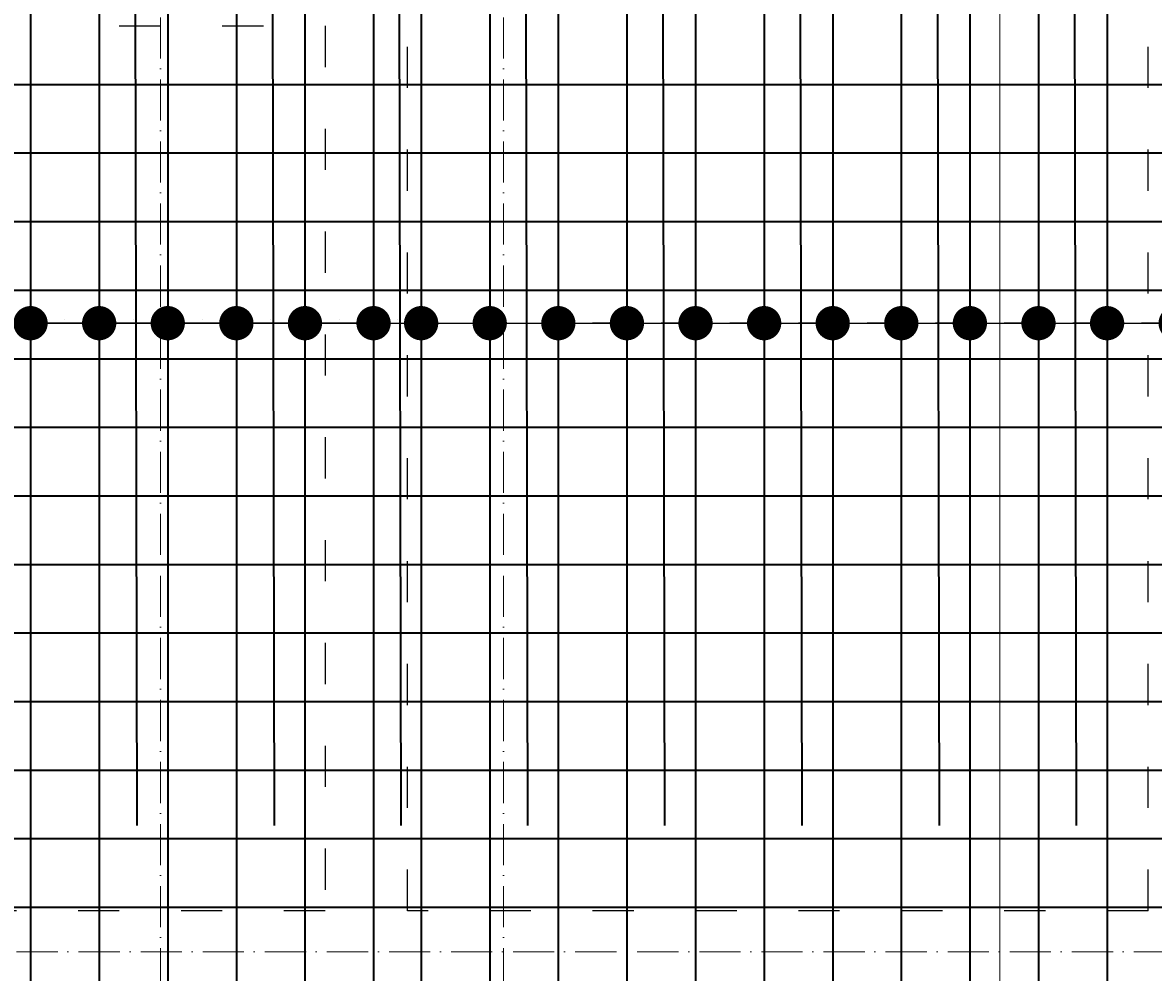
# Model space of a CAD drawing. Header units: millimetres. Extents: x 300938 to 312016, y 11971 to 20881.
# Tile 227 of 239: x 309920 to 310250, y 18993 to 19270. Entities that reach past the tile are written whole.
import ezdxf

# ---------------------------------------------------------------- set-up
doc = ezdxf.new("R2010")
doc.units = ezdxf.units.MM
doc.linetypes.add('ACAD_ISO03W100', pattern=[30, 12, -18])
doc.linetypes.add('ACAD_ISO10W100', pattern=[18, 12, -3, 0, -3])
for name, color, linetype, lineweight in [('konstrukcja wymiary', 1, 'Continuous', 13), ('osie', 5, 'ACAD_ISO10W100', 13), ('zbrojenie płyty', 141, 'Continuous', 35)]:
    doc.layers.add(name, color=color, linetype=linetype, lineweight=lineweight)
doc.layers.add('przerywane', color=6, linetype='ACAD_ISO03W100')
doc.styles.get("Standard").update_dxf_attribs({"font": 'romand.shx', "oblique": 10})
doc.dimstyles.new('kropki', dxfattribs={"dimtxt": 0.001, "dimasz": 10, "dimexe": 1.25, "dimexo": 0.625, "dimgap": 1, "dimtad": 1, "dimtxsty": 'Standard', "dimblk": 'DOT', "dimcen": 2.5, "dimadec": 0, "dimazin": 0, "dimtfac": 1, "dimtmove": 0, "dimatfit": 3, "dimfxl": 1, "dimfxlon": 1, "dimarcsym": 0})

# ---------------------------------------------------------------- blocks, each defined once
blk = doc.blocks.new('_Dot')
at = {"color": 0, "linetype": 'ByBlock', "lineweight": -2}
blk.add_line((-0.5, 0), (-1, 0), dxfattribs=at)
at = {"color": 0, "linetype": 'ByBlock', "const_width": 0.5}
blk.add_lwpolyline([(-0.25, 0, 1), (0.25, 0, 1)], format="xyb", close=True, dxfattribs=at)
blk = doc.blocks.new('*D999')
at = {"layer": 'Defpoints', "color": 0, "transparency": 16777216}
for p in [(310096.44, 19182.6), (310056.44, 19173.24), (310096.44, 19173.24)]:
    blk.add_point(p, dxfattribs=at)
at = {"layer": 'konstrukcja wymiary', "color": 0, "lineweight": -2, "transparency": 16777216}
for p, q in [((310056.44, 19181.6), (310056.44, 19183.85)), ((310066.44, 19182.6), (310086.44, 19182.6)), ((310096.44, 19181.6), (310096.44, 19183.85))]:
    blk.add_line(p, q, dxfattribs=at)
at = {"layer": 'konstrukcja wymiary', "color": 0, "lineweight": -2, "transparency": 16777216, "xscale": 10, "yscale": 10, "zscale": 10, "rotation": 180}
blk.add_blockref('_Dot', (310056.44, 19182.6), dxfattribs=at)
at = {"layer": 'konstrukcja wymiary', "color": 0, "lineweight": -2, "transparency": 16777216, "xscale": 10, "yscale": 10, "zscale": 10}
blk.add_blockref('_Dot', (310096.44, 19182.6), dxfattribs=at)
at = {"layer": 'konstrukcja wymiary', "color": 0, "transparency": 16777216, "insert": (310076.44, 19183.61), "char_height": 0.001, "attachment_point": 5}
blk.add_mtext('40', dxfattribs=at)
blk = doc.blocks.new('*D1000')
at = {"layer": 'Defpoints', "color": 0, "transparency": 16777216}
for p in [(310136.44, 19182.6), (310096.44, 19173.24), (310136.44, 19173.24)]:
    blk.add_point(p, dxfattribs=at)
at = {"layer": 'konstrukcja wymiary', "color": 0, "lineweight": -2, "transparency": 16777216}
for p, q in [((310096.44, 19181.6), (310096.44, 19183.85)), ((310106.44, 19182.6), (310126.44, 19182.6)), ((310136.44, 19181.6), (310136.44, 19183.85))]:
    blk.add_line(p, q, dxfattribs=at)
at = {"layer": 'konstrukcja wymiary', "color": 0, "lineweight": -2, "transparency": 16777216, "xscale": 10, "yscale": 10, "zscale": 10, "rotation": 180}
blk.add_blockref('_Dot', (310096.44, 19182.6), dxfattribs=at)
at = {"layer": 'konstrukcja wymiary', "color": 0, "lineweight": -2, "transparency": 16777216, "xscale": 10, "yscale": 10, "zscale": 10}
blk.add_blockref('_Dot', (310136.44, 19182.6), dxfattribs=at)
at = {"layer": 'konstrukcja wymiary', "color": 0, "transparency": 16777216, "insert": (310116.44, 19183.61), "char_height": 0.001, "attachment_point": 5}
blk.add_mtext('40', dxfattribs=at)
blk = doc.blocks.new('*D1001')
at = {"layer": 'Defpoints', "color": 0, "transparency": 16777216}
for p in [(310176.44, 19182.6), (310136.44, 19173.24), (310176.44, 19173.24)]:
    blk.add_point(p, dxfattribs=at)
at = {"layer": 'konstrukcja wymiary', "color": 0, "lineweight": -2, "transparency": 16777216}
for p, q in [((310136.44, 19181.6), (310136.44, 19183.85)), ((310146.44, 19182.6), (310166.44, 19182.6)), ((310176.44, 19181.6), (310176.44, 19183.85))]:
    blk.add_line(p, q, dxfattribs=at)
at = {"layer": 'konstrukcja wymiary', "color": 0, "lineweight": -2, "transparency": 16777216, "xscale": 10, "yscale": 10, "zscale": 10, "rotation": 180}
blk.add_blockref('_Dot', (310136.44, 19182.6), dxfattribs=at)
at = {"layer": 'konstrukcja wymiary', "color": 0, "lineweight": -2, "transparency": 16777216, "xscale": 10, "yscale": 10, "zscale": 10}
blk.add_blockref('_Dot', (310176.44, 19182.6), dxfattribs=at)
at = {"layer": 'konstrukcja wymiary', "color": 0, "transparency": 16777216, "insert": (310156.44, 19183.61), "char_height": 0.001, "attachment_point": 5}
blk.add_mtext('40', dxfattribs=at)
blk = doc.blocks.new('*D1002')
at = {"layer": 'Defpoints', "color": 0, "transparency": 16777216}
for p in [(310216.44, 19182.6), (310176.44, 19173.24), (310216.44, 19173.24)]:
    blk.add_point(p, dxfattribs=at)
at = {"layer": 'konstrukcja wymiary', "color": 0, "lineweight": -2, "transparency": 16777216}
for p, q in [((310176.44, 19181.6), (310176.44, 19183.85)), ((310186.44, 19182.6), (310206.44, 19182.6)), ((310216.44, 19181.6), (310216.44, 19183.85))]:
    blk.add_line(p, q, dxfattribs=at)
at = {"layer": 'konstrukcja wymiary', "color": 0, "lineweight": -2, "transparency": 16777216, "xscale": 10, "yscale": 10, "zscale": 10, "rotation": 180}
blk.add_blockref('_Dot', (310176.44, 19182.6), dxfattribs=at)
at = {"layer": 'konstrukcja wymiary', "color": 0, "lineweight": -2, "transparency": 16777216, "xscale": 10, "yscale": 10, "zscale": 10}
blk.add_blockref('_Dot', (310216.44, 19182.6), dxfattribs=at)
at = {"layer": 'konstrukcja wymiary', "color": 0, "transparency": 16777216, "insert": (310196.44, 19183.61), "char_height": 0.001, "attachment_point": 5}
blk.add_mtext('40', dxfattribs=at)
blk = doc.blocks.new('*D1003')
at = {"layer": 'Defpoints', "color": 0, "transparency": 16777216}
for p in [(310256.44, 19182.6), (310216.44, 19173.24), (310256.44, 19173.24)]:
    blk.add_point(p, dxfattribs=at)
at = {"layer": 'konstrukcja wymiary', "color": 0, "lineweight": -2, "transparency": 16777216}
for p, q in [((310216.44, 19181.6), (310216.44, 19183.85)), ((310226.44, 19182.6), (310246.44, 19182.6)), ((310256.44, 19181.6), (310256.44, 19183.85))]:
    blk.add_line(p, q, dxfattribs=at)
at = {"layer": 'konstrukcja wymiary', "color": 0, "lineweight": -2, "transparency": 16777216, "xscale": 10, "yscale": 10, "zscale": 10, "rotation": 180}
blk.add_blockref('_Dot', (310216.44, 19182.6), dxfattribs=at)
at = {"layer": 'konstrukcja wymiary', "color": 0, "lineweight": -2, "transparency": 16777216, "xscale": 10, "yscale": 10, "zscale": 10}
blk.add_blockref('_Dot', (310256.44, 19182.6), dxfattribs=at)
at = {"layer": 'konstrukcja wymiary', "color": 0, "transparency": 16777216, "insert": (310236.44, 19183.61), "char_height": 0.001, "attachment_point": 5}
blk.add_mtext('40', dxfattribs=at)
blk = doc.blocks.new('*D1013')
at = {"layer": 'Defpoints', "color": 0, "transparency": 16777216}
for p in [(310116.44, 19182.6), (310076.44, 19173.24), (310116.44, 19173.24)]:
    blk.add_point(p, dxfattribs=at)
at = {"layer": 'konstrukcja wymiary', "color": 0, "lineweight": -2, "transparency": 16777216}
for p, q in [((310076.44, 19181.6), (310076.44, 19183.85)), ((310086.44, 19182.6), (310106.44, 19182.6)), ((310116.44, 19181.6), (310116.44, 19183.85))]:
    blk.add_line(p, q, dxfattribs=at)
at = {"layer": 'konstrukcja wymiary', "color": 0, "lineweight": -2, "transparency": 16777216, "xscale": 10, "yscale": 10, "zscale": 10, "rotation": 180}
blk.add_blockref('_Dot', (310076.44, 19182.6), dxfattribs=at)
at = {"layer": 'konstrukcja wymiary', "color": 0, "lineweight": -2, "transparency": 16777216, "xscale": 10, "yscale": 10, "zscale": 10}
blk.add_blockref('_Dot', (310116.44, 19182.6), dxfattribs=at)
at = {"layer": 'konstrukcja wymiary', "color": 0, "transparency": 16777216, "insert": (310096.44, 19183.61), "char_height": 0.001, "attachment_point": 5}
blk.add_mtext('40', dxfattribs=at)
blk = doc.blocks.new('*D1014')
at = {"layer": 'Defpoints', "color": 0, "transparency": 16777216}
for p in [(310156.44, 19182.6), (310116.44, 19173.24), (310156.44, 19173.24)]:
    blk.add_point(p, dxfattribs=at)
at = {"layer": 'konstrukcja wymiary', "color": 0, "lineweight": -2, "transparency": 16777216}
for p, q in [((310116.44, 19181.6), (310116.44, 19183.85)), ((310126.44, 19182.6), (310146.44, 19182.6)), ((310156.44, 19181.6), (310156.44, 19183.85))]:
    blk.add_line(p, q, dxfattribs=at)
at = {"layer": 'konstrukcja wymiary', "color": 0, "lineweight": -2, "transparency": 16777216, "xscale": 10, "yscale": 10, "zscale": 10, "rotation": 180}
blk.add_blockref('_Dot', (310116.44, 19182.6), dxfattribs=at)
at = {"layer": 'konstrukcja wymiary', "color": 0, "lineweight": -2, "transparency": 16777216, "xscale": 10, "yscale": 10, "zscale": 10}
blk.add_blockref('_Dot', (310156.44, 19182.6), dxfattribs=at)
at = {"layer": 'konstrukcja wymiary', "color": 0, "transparency": 16777216, "insert": (310136.44, 19183.61), "char_height": 0.001, "attachment_point": 5}
blk.add_mtext('40', dxfattribs=at)
blk = doc.blocks.new('*D1015')
at = {"layer": 'Defpoints', "color": 0, "transparency": 16777216}
for p in [(310196.44, 19182.6), (310156.44, 19173.24), (310196.44, 19173.24)]:
    blk.add_point(p, dxfattribs=at)
at = {"layer": 'konstrukcja wymiary', "color": 0, "lineweight": -2, "transparency": 16777216}
for p, q in [((310156.44, 19181.6), (310156.44, 19183.85)), ((310166.44, 19182.6), (310186.44, 19182.6)), ((310196.44, 19181.6), (310196.44, 19183.85))]:
    blk.add_line(p, q, dxfattribs=at)
at = {"layer": 'konstrukcja wymiary', "color": 0, "lineweight": -2, "transparency": 16777216, "xscale": 10, "yscale": 10, "zscale": 10, "rotation": 180}
blk.add_blockref('_Dot', (310156.44, 19182.6), dxfattribs=at)
at = {"layer": 'konstrukcja wymiary', "color": 0, "lineweight": -2, "transparency": 16777216, "xscale": 10, "yscale": 10, "zscale": 10}
blk.add_blockref('_Dot', (310196.44, 19182.6), dxfattribs=at)
at = {"layer": 'konstrukcja wymiary', "color": 0, "transparency": 16777216, "insert": (310176.44, 19183.61), "char_height": 0.001, "attachment_point": 5}
blk.add_mtext('40', dxfattribs=at)
blk = doc.blocks.new('*D1016')
at = {"layer": 'Defpoints', "color": 0, "transparency": 16777216}
for p in [(310236.44, 19182.6), (310196.44, 19173.24), (310236.44, 19173.24)]:
    blk.add_point(p, dxfattribs=at)
at = {"layer": 'konstrukcja wymiary', "color": 0, "lineweight": -2, "transparency": 16777216}
for p, q in [((310196.44, 19181.6), (310196.44, 19183.85)), ((310206.44, 19182.6), (310226.44, 19182.6)), ((310236.44, 19181.6), (310236.44, 19183.85))]:
    blk.add_line(p, q, dxfattribs=at)
at = {"layer": 'konstrukcja wymiary', "color": 0, "lineweight": -2, "transparency": 16777216, "xscale": 10, "yscale": 10, "zscale": 10, "rotation": 180}
blk.add_blockref('_Dot', (310196.44, 19182.6), dxfattribs=at)
at = {"layer": 'konstrukcja wymiary', "color": 0, "lineweight": -2, "transparency": 16777216, "xscale": 10, "yscale": 10, "zscale": 10}
blk.add_blockref('_Dot', (310236.44, 19182.6), dxfattribs=at)
at = {"layer": 'konstrukcja wymiary', "color": 0, "transparency": 16777216, "insert": (310216.44, 19183.61), "char_height": 0.001, "attachment_point": 5}
blk.add_mtext('40', dxfattribs=at)
blk = doc.blocks.new('*D1017')
at = {"layer": 'Defpoints', "color": 0, "transparency": 16777216}
for p in [(310276.44, 19182.6), (310236.44, 19173.24), (310276.44, 19173.24)]:
    blk.add_point(p, dxfattribs=at)
at = {"layer": 'konstrukcja wymiary', "color": 0, "lineweight": -2, "transparency": 16777216}
for p, q in [((310236.44, 19181.6), (310236.44, 19183.85)), ((310246.44, 19182.6), (310266.44, 19182.6)), ((310276.44, 19181.6), (310276.44, 19183.85))]:
    blk.add_line(p, q, dxfattribs=at)
at = {"layer": 'konstrukcja wymiary', "color": 0, "lineweight": -2, "transparency": 16777216, "xscale": 10, "yscale": 10, "zscale": 10, "rotation": 180}
blk.add_blockref('_Dot', (310236.44, 19182.6), dxfattribs=at)
at = {"layer": 'konstrukcja wymiary', "color": 0, "lineweight": -2, "transparency": 16777216, "xscale": 10, "yscale": 10, "zscale": 10}
blk.add_blockref('_Dot', (310276.44, 19182.6), dxfattribs=at)
at = {"layer": 'konstrukcja wymiary', "color": 0, "transparency": 16777216, "insert": (310256.44, 19183.61), "char_height": 0.001, "attachment_point": 5}
blk.add_mtext('40', dxfattribs=at)
blk = doc.blocks.new('*D1047')
at = {"layer": 'Defpoints', "color": 0, "transparency": 16777216}
for p in [(309922.56, 19182.6), (308897.44, 19173.24), (309922.56, 19172.24)]:
    blk.add_point(p, dxfattribs=at)
at = {"layer": 'konstrukcja wymiary', "color": 0, "lineweight": -2, "transparency": 16777216}
for p, q in [((308897.44, 19181.6), (308897.44, 19183.85)), ((308907.44, 19182.6), (309912.56, 19182.6)), ((309922.56, 19181.6), (309922.56, 19183.85))]:
    blk.add_line(p, q, dxfattribs=at)
at = {"layer": 'konstrukcja wymiary', "color": 0, "lineweight": -2, "transparency": 16777216, "xscale": 10, "yscale": 10, "zscale": 10, "rotation": 180}
blk.add_blockref('_Dot', (308897.44, 19182.6), dxfattribs=at)
at = {"layer": 'konstrukcja wymiary', "color": 0, "lineweight": -2, "transparency": 16777216, "xscale": 10, "yscale": 10, "zscale": 10}
blk.add_blockref('_Dot', (309922.56, 19182.6), dxfattribs=at)
at = {"layer": 'konstrukcja wymiary', "color": 0, "transparency": 16777216, "insert": (309410, 19183.61), "char_height": 0.001, "attachment_point": 5}
blk.add_mtext('1025,12', dxfattribs=at)
blk = doc.blocks.new('*D1048')
at = {"layer": 'Defpoints', "color": 0, "transparency": 16777216}
for p in [(309942.56, 19182.6), (309922.56, 19172.24), (309942.56, 19172.24)]:
    blk.add_point(p, dxfattribs=at)
at = {"layer": 'konstrukcja wymiary', "color": 0, "lineweight": -2, "transparency": 16777216}
for p, q in [((309912.56, 19182.6), (309902.56, 19182.6)), ((309922.56, 19181.6), (309922.56, 19183.85)), ((309922.56, 19182.6), (309942.56, 19182.6)), ((309942.56, 19181.6), (309942.56, 19183.85)), ((309952.56, 19182.6), (309962.56, 19182.6))]:
    blk.add_line(p, q, dxfattribs=at)
at = {"layer": 'konstrukcja wymiary', "color": 0, "lineweight": -2, "transparency": 16777216, "xscale": 10, "yscale": 10, "zscale": 10}
blk.add_blockref('_Dot', (309922.56, 19182.6), dxfattribs=at)
at = {"layer": 'konstrukcja wymiary', "color": 0, "lineweight": -2, "transparency": 16777216, "xscale": 10, "yscale": 10, "zscale": 10, "rotation": 180}
blk.add_blockref('_Dot', (309942.56, 19182.6), dxfattribs=at)
at = {"layer": 'konstrukcja wymiary', "color": 0, "transparency": 16777216, "insert": (309932.56, 19183.61), "char_height": 0.001, "attachment_point": 5}
blk.add_mtext('20', dxfattribs=at)
blk = doc.blocks.new('*D1049')
at = {"layer": 'Defpoints', "color": 0, "transparency": 16777216}
for p in [(309962.56, 19182.6), (309942.56, 19172.24), (309962.56, 19172.24)]:
    blk.add_point(p, dxfattribs=at)
at = {"layer": 'konstrukcja wymiary', "color": 0, "lineweight": -2, "transparency": 16777216}
for p, q in [((309932.56, 19182.6), (309922.56, 19182.6)), ((309942.56, 19181.6), (309942.56, 19183.85)), ((309942.56, 19182.6), (309962.56, 19182.6)), ((309962.56, 19181.6), (309962.56, 19183.85)), ((309972.56, 19182.6), (309982.56, 19182.6))]:
    blk.add_line(p, q, dxfattribs=at)
at = {"layer": 'konstrukcja wymiary', "color": 0, "lineweight": -2, "transparency": 16777216, "xscale": 10, "yscale": 10, "zscale": 10}
blk.add_blockref('_Dot', (309942.56, 19182.6), dxfattribs=at)
at = {"layer": 'konstrukcja wymiary', "color": 0, "lineweight": -2, "transparency": 16777216, "xscale": 10, "yscale": 10, "zscale": 10, "rotation": 180}
blk.add_blockref('_Dot', (309962.56, 19182.6), dxfattribs=at)
at = {"layer": 'konstrukcja wymiary', "color": 0, "transparency": 16777216, "insert": (309952.56, 19183.61), "char_height": 0.001, "attachment_point": 5}
blk.add_mtext('20', dxfattribs=at)
blk = doc.blocks.new('*D1050')
at = {"layer": 'Defpoints', "color": 0, "transparency": 16777216}
for p in [(309982.56, 19182.6), (309962.56, 19172.24), (309982.56, 19172.24)]:
    blk.add_point(p, dxfattribs=at)
at = {"layer": 'konstrukcja wymiary', "color": 0, "lineweight": -2, "transparency": 16777216}
for p, q in [((309952.56, 19182.6), (309942.56, 19182.6)), ((309962.56, 19181.6), (309962.56, 19183.85)), ((309962.56, 19182.6), (309982.56, 19182.6)), ((309982.56, 19181.6), (309982.56, 19183.85)), ((309992.56, 19182.6), (310002.56, 19182.6))]:
    blk.add_line(p, q, dxfattribs=at)
at = {"layer": 'konstrukcja wymiary', "color": 0, "lineweight": -2, "transparency": 16777216, "xscale": 10, "yscale": 10, "zscale": 10}
blk.add_blockref('_Dot', (309962.56, 19182.6), dxfattribs=at)
at = {"layer": 'konstrukcja wymiary', "color": 0, "lineweight": -2, "transparency": 16777216, "xscale": 10, "yscale": 10, "zscale": 10, "rotation": 180}
blk.add_blockref('_Dot', (309982.56, 19182.6), dxfattribs=at)
at = {"layer": 'konstrukcja wymiary', "color": 0, "transparency": 16777216, "insert": (309972.56, 19183.61), "char_height": 0.001, "attachment_point": 5}
blk.add_mtext('20', dxfattribs=at)
blk = doc.blocks.new('*D1051')
at = {"layer": 'Defpoints', "color": 0, "transparency": 16777216}
for p in [(310002.56, 19182.6), (309982.56, 19172.24), (310002.56, 19172.24)]:
    blk.add_point(p, dxfattribs=at)
at = {"layer": 'konstrukcja wymiary', "color": 0, "lineweight": -2, "transparency": 16777216}
for p, q in [((309972.56, 19182.6), (309962.56, 19182.6)), ((309982.56, 19181.6), (309982.56, 19183.85)), ((309982.56, 19182.6), (310002.56, 19182.6)), ((310002.56, 19181.6), (310002.56, 19183.85)), ((310012.56, 19182.6), (310022.56, 19182.6))]:
    blk.add_line(p, q, dxfattribs=at)
at = {"layer": 'konstrukcja wymiary', "color": 0, "lineweight": -2, "transparency": 16777216, "xscale": 10, "yscale": 10, "zscale": 10}
blk.add_blockref('_Dot', (309982.56, 19182.6), dxfattribs=at)
at = {"layer": 'konstrukcja wymiary', "color": 0, "lineweight": -2, "transparency": 16777216, "xscale": 10, "yscale": 10, "zscale": 10, "rotation": 180}
blk.add_blockref('_Dot', (310002.56, 19182.6), dxfattribs=at)
at = {"layer": 'konstrukcja wymiary', "color": 0, "transparency": 16777216, "insert": (309992.56, 19183.61), "char_height": 0.001, "attachment_point": 5}
blk.add_mtext('20', dxfattribs=at)
blk = doc.blocks.new('*D1052')
at = {"layer": 'Defpoints', "color": 0, "transparency": 16777216}
for p in [(310022.56, 19182.6), (310002.56, 19172.24), (310022.56, 19172.24)]:
    blk.add_point(p, dxfattribs=at)
at = {"layer": 'konstrukcja wymiary', "color": 0, "lineweight": -2, "transparency": 16777216}
for p, q in [((309992.56, 19182.6), (309982.56, 19182.6)), ((310002.56, 19181.6), (310002.56, 19183.85)), ((310002.56, 19182.6), (310022.56, 19182.6)), ((310022.56, 19181.6), (310022.56, 19183.85)), ((310032.56, 19182.6), (310042.56, 19182.6))]:
    blk.add_line(p, q, dxfattribs=at)
at = {"layer": 'konstrukcja wymiary', "color": 0, "lineweight": -2, "transparency": 16777216, "xscale": 10, "yscale": 10, "zscale": 10}
blk.add_blockref('_Dot', (310002.56, 19182.6), dxfattribs=at)
at = {"layer": 'konstrukcja wymiary', "color": 0, "lineweight": -2, "transparency": 16777216, "xscale": 10, "yscale": 10, "zscale": 10, "rotation": 180}
blk.add_blockref('_Dot', (310022.56, 19182.6), dxfattribs=at)
at = {"layer": 'konstrukcja wymiary', "color": 0, "transparency": 16777216, "insert": (310012.56, 19183.61), "char_height": 0.001, "attachment_point": 5}
blk.add_mtext('20', dxfattribs=at)
blk = doc.blocks.new('*D1053')
at = {"layer": 'Defpoints', "color": 0, "transparency": 16777216}
for p in [(310036.44, 19182.6), (310022.56, 19172.24), (310036.44, 19172.24)]:
    blk.add_point(p, dxfattribs=at)
at = {"layer": 'konstrukcja wymiary', "color": 0, "lineweight": -2, "transparency": 16777216}
for p, q in [((310012.56, 19182.6), (310002.56, 19182.6)), ((310022.56, 19181.6), (310022.56, 19183.85)), ((310022.56, 19182.6), (310036.44, 19182.6)), ((310036.44, 19181.6), (310036.44, 19183.85)), ((310046.44, 19182.6), (310056.44, 19182.6))]:
    blk.add_line(p, q, dxfattribs=at)
at = {"layer": 'konstrukcja wymiary', "color": 0, "lineweight": -2, "transparency": 16777216, "xscale": 10, "yscale": 10, "zscale": 10}
blk.add_blockref('_Dot', (310022.56, 19182.6), dxfattribs=at)
at = {"layer": 'konstrukcja wymiary', "color": 0, "lineweight": -2, "transparency": 16777216, "xscale": 10, "yscale": 10, "zscale": 10, "rotation": 180}
blk.add_blockref('_Dot', (310036.44, 19182.6), dxfattribs=at)
at = {"layer": 'konstrukcja wymiary', "color": 0, "transparency": 16777216, "insert": (310029.5, 19183.61), "char_height": 0.001, "attachment_point": 5}
blk.add_mtext('13,88', dxfattribs=at)
blk = doc.blocks.new('*D1054')
at = {"layer": 'Defpoints', "color": 0, "transparency": 16777216}
for p in [(310656.44, 19182.6), (310036.44, 19172.24), (310656.44, 19173.24)]:
    blk.add_point(p, dxfattribs=at)
at = {"layer": 'konstrukcja wymiary', "color": 0, "lineweight": -2, "transparency": 16777216}
for p, q in [((310036.44, 19181.6), (310036.44, 19183.85)), ((310046.44, 19182.6), (310646.44, 19182.6)), ((310656.44, 19181.6), (310656.44, 19183.85))]:
    blk.add_line(p, q, dxfattribs=at)
at = {"layer": 'konstrukcja wymiary', "color": 0, "lineweight": -2, "transparency": 16777216, "xscale": 10, "yscale": 10, "zscale": 10, "rotation": 180}
blk.add_blockref('_Dot', (310036.44, 19182.6), dxfattribs=at)
at = {"layer": 'konstrukcja wymiary', "color": 0, "lineweight": -2, "transparency": 16777216, "xscale": 10, "yscale": 10, "zscale": 10}
blk.add_blockref('_Dot', (310656.44, 19182.6), dxfattribs=at)
at = {"layer": 'konstrukcja wymiary', "color": 0, "transparency": 16777216, "insert": (310346.44, 19183.61), "char_height": 0.001, "attachment_point": 5}
blk.add_mtext('620', dxfattribs=at)

msp = doc.modelspace()

# ---------------------------------------------------------------- linework, layer by layer
at = {"layer": 'konstrukcja wymiary'}
msp.add_line((310205.197, 18952.605), (310205.197, 19623.437), dxfattribs=at)
at = {"layer": 'osie'}
for p, q in [((309960.44, 19760.509), (309960.44, 18286.332)), ((310060.44, 19760.509), (310060.44, 18286.332)), ((308705.771, 18999.224), (310728.51, 18999.224))]:
    msp.add_line(p, q, dxfattribs=at)
at = {"layer": 'przerywane'}
for p, q in [((309948.44, 19567.224), (309948.44, 19269.324)), ((310248.44, 19011.224), (310248.44, 19567.224)), ((310032.44, 19011.224), (310032.44, 19293.324)), ((309948.44, 19269.324), (310008.44, 19269.324)), ((310008.44, 19269.324), (310008.44, 19011.224)), ((310008.44, 19011.224), (309352.44, 19011.224)), ((310248.44, 19011.224), (310032.44, 19011.224))]:
    msp.add_line(p, q, dxfattribs=at)
at = {"layer": 'zbrojenie płyty'}
for p, q in [((309922.558, 19602.224), (309922.558, 18600.661)), ((309962.558, 19602.224), (309962.558, 18759.224)), ((310002.558, 19602.224), (310002.558, 18759.224)), ((310036.44, 19602.224), (310036.44, 18602.669)), ((310076.44, 19602.224), (310076.44, 18602.224)), ((310116.44, 19602.224), (310116.44, 18602.224)), ((310156.44, 19602.224), (310156.44, 18602.224)), ((310196.44, 19602.224), (310196.44, 18602.224)), ((310236.44, 19602.224), (310236.44, 18602.224)), ((309952.558, 19536.092), (309953.558, 19036.092)), ((309992.558, 19536.092), (309993.558, 19036.092)), ((310029.558, 19536.092), (310030.558, 19036.092)), ((310066.44, 19536.092), (310067.44, 19036.092)), ((310106.44, 19536.092), (310107.44, 19036.092)), ((310146.44, 19536.092), (310147.44, 19036.092)), ((310186.44, 19536.092), (310187.44, 19036.092)), ((310226.44, 19536.092), (310227.44, 19036.092)), ((309942.558, 19401.224), (309942.558, 18800.867)), ((309982.558, 19401.224), (309982.558, 18759.224)), ((310022.558, 19401.224), (310022.558, 18800.867)), ((310056.44, 19341.224), (310056.44, 18341.224)), ((310096.44, 19341.224), (310096.44, 18341.224)), ((310136.44, 19341.224), (310136.44, 18341.224)), ((310176.44, 19341.224), (310176.44, 18341.224)), ((310216.44, 19341.224), (310216.44, 18341.224)), ((309200.44, 19252.243), (310400.44, 19252.243)), ((309502.132, 19232.243), (310702.132, 19232.243)), ((309200.44, 19212.243), (310400.44, 19212.243)), ((309502.132, 19192.243), (310702.132, 19192.243)), ((309200.44, 19172.243), (310400.44, 19172.243)), ((309502.132, 19152.243), (310702.132, 19152.243)), ((309198.322, 19132.243), (310398.322, 19132.243)), ((309502.132, 19112.243), (310702.132, 19112.243)), ((309200.44, 19092.243), (310400.44, 19092.243)), ((309502.132, 19072.243), (310702.132, 19072.243)), ((309200.44, 19052.243), (310400.44, 19052.243)), ((309502.132, 19032.243), (310702.132, 19032.243)), ((309200.44, 19012.243), (310400.44, 19012.243))]:
    msp.add_line(p, q, dxfattribs=at)

# ---------------------------------------------------------------- dimensions: what is measured, and where the dimension line sits
at = {"layer": 'konstrukcja wymiary'}
for base, p1, p2, picture, middle in [((309922.558, 19182.605), (308897.44, 19173.243), (309922.558, 19172.243), '*D1047', (309409.999, 19183.605)), ((309942.558, 19182.605), (309922.558, 19172.243), (309942.558, 19172.243), '*D1048', (309932.558, 19183.605)), ((309962.558, 19182.605), (309942.558, 19172.243), (309962.558, 19172.243), '*D1049', (309952.558, 19183.605)), ((309982.558, 19182.605), (309962.558, 19172.243), (309982.558, 19172.243), '*D1050', (309972.558, 19183.605)), ((310002.558, 19182.605), (309982.558, 19172.243), (310002.558, 19172.243), '*D1051', (309992.558, 19183.605)), ((310022.558, 19182.605), (310002.558, 19172.243), (310022.558, 19172.243), '*D1052', (310012.558, 19183.605)), ((310036.44, 19182.605), (310022.558, 19172.243), (310036.44, 19172.243), '*D1053', (310029.499, 19183.605)), ((310656.44, 19182.605), (310036.44, 19172.243), (310656.44, 19173.243), '*D1054', (310346.44, 19183.605)), ((310096.44, 19182.605), (310056.44, 19173.243), (310096.44, 19173.243), '*D999', (310076.44, 19183.605)), ((310116.44, 19182.605), (310076.44, 19173.243), (310116.44, 19173.243), '*D1013', (310096.44, 19183.605)), ((310136.44, 19182.605), (310096.44, 19173.243), (310136.44, 19173.243), '*D1000', (310116.44, 19183.605)), ((310156.44, 19182.605), (310116.44, 19173.243), (310156.44, 19173.243), '*D1014', (310136.44, 19183.605)), ((310176.44, 19182.605), (310136.44, 19173.243), (310176.44, 19173.243), '*D1001', (310156.44, 19183.605)), ((310196.44, 19182.605), (310156.44, 19173.243), (310196.44, 19173.243), '*D1015', (310176.44, 19183.605)), ((310216.44, 19182.605), (310176.44, 19173.243), (310216.44, 19173.243), '*D1002', (310196.44, 19183.605)), ((310236.44, 19182.605), (310196.44, 19173.243), (310236.44, 19173.243), '*D1016', (310216.44, 19183.605)), ((310256.44, 19182.605), (310216.44, 19173.243), (310256.44, 19173.243), '*D1003', (310236.44, 19183.605)), ((310276.44, 19182.605), (310236.44, 19173.243), (310276.44, 19173.243), '*D1017', (310256.44, 19183.605))]:
    dim = msp.add_linear_dim(base=base, p1=p1, p2=p2, dimstyle='kropki', override={"dimtmove": 1}, dxfattribs=at)
    dim.commit()
    dim.dimension.update_dxf_attribs({"geometry": picture, "text_midpoint": middle})

doc.saveas('drawing.dxf')
